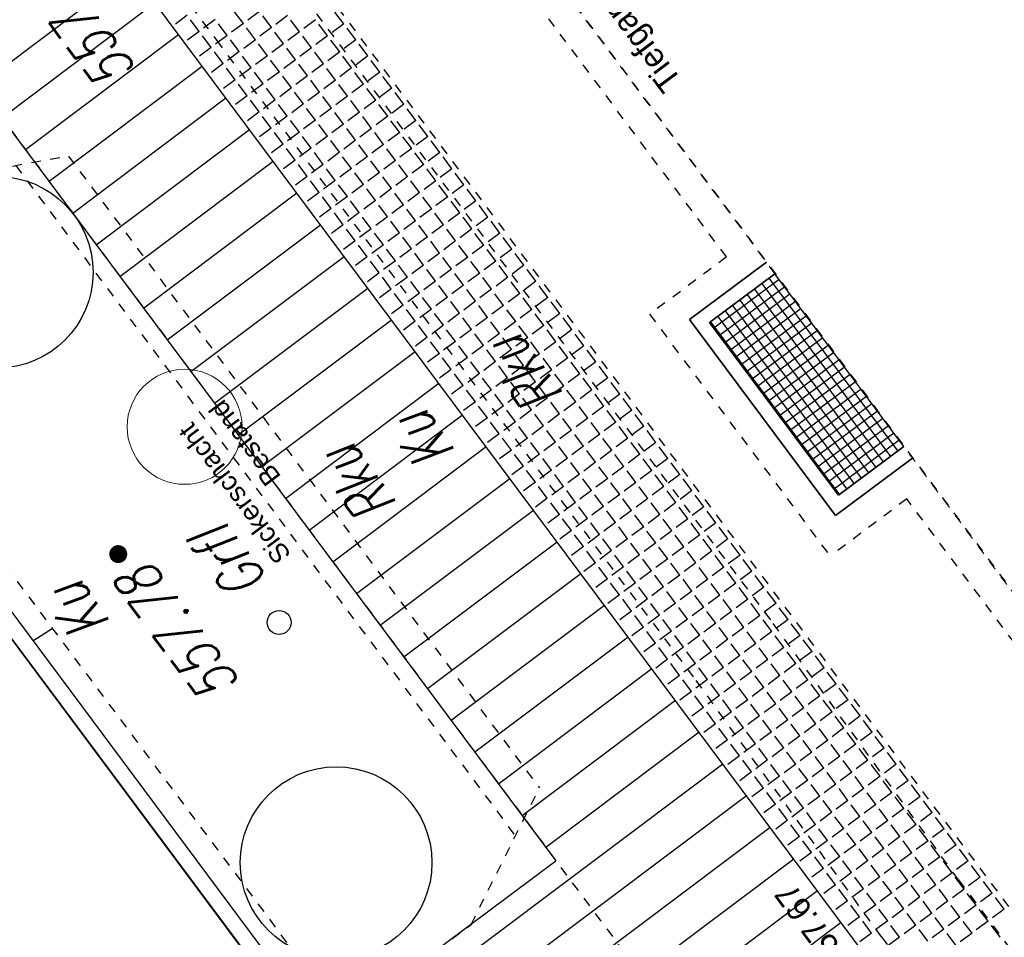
# Model space of a CAD drawing. Header units: metres. Extents: x 2 to 485, y 6 to 594.
# Tile 73 of 176: x 211 to 222, y 261 to 270. Entities that reach past the tile are written whole.
import ezdxf
from ezdxf.enums import TextEntityAlignment as Align

# ---------------------------------------------------------------- set-up
doc = ezdxf.new("R2010")
doc.units = ezdxf.units.M
doc.header["$LTSCALE"] = 0.0125
for name, pattern in [('237-14_Züricher Str._GL_3_RW_2014-11-28_bea$0$STRICHPUNKT2', [12.7, 6.35, -3.175, 0, -3.175]), ('260241_A_bea$0$PUNKTIERT', [0.2, 0, -0.2]), ('GESTRICHELT', [0.4, 0.2, -0.2]), ('GEWOFAG_Hof 3_141022_Grundriss_bea$0$AUSGEZOGEN', [0]), ('GEWOFAG_Hof 3_141022_Grundriss_bea$0$VERDECKT2_S2', [0.15, 0.1, -0.05])]:
    doc.linetypes.add(name, pattern=pattern)
for name, color, linetype in [('237-14_Züricher Str._GL_3_RW_2014-11-28_bea$0$_GRU_Drainage', 54, '237-14_Züricher Str._GL_3_RW_2014-11-28_bea$0$STRICHPUNKT2'), ('260241_A_bea$0$B10_GEBAEUDE', 1, 'Continuous'), ('260241_A_bea$0$B13_GEB_ZUBEHOER', 12, 'Continuous'), ('260241_A_bea$0$B25_EINFASS_GEPKT', 7, '260241_A_bea$0$PUNKTIERT'), ('260241_A_bea$0$B28_VEINFASS_TXT', 5, 'Continuous'), ('260241_A_bea$0$B53_HAUPTHOEHEN', 4, 'Continuous'), ('260241_A_bea$0$B54_HOEHEN', 253, 'Continuous'), ('f_baum', 3, 'Continuous'), ('f_feuerwehr', 10, 'Continuous'), ('f_schraff', 251, 'Continuous'), ('f_text_100', 7, 'Continuous'), ('f_weg', 2, 'Continuous')]:
    doc.layers.add(name, color=color, linetype=linetype)
doc.layers.add('GEWOFAG_Hof 3_141022_Grundriss_bea$0$STANDARD', color=7, linetype='GEWOFAG_Hof 3_141022_Grundriss_bea$0$AUSGEZOGEN', lineweight=13)
doc.styles.add('260241_A_bea$0$ROMANS', font='ROMANS')
doc.styles.add('GEWOFAG_Hof 3_141022_Grundriss_bea$0$ARIAL', font='arial.ttf')

# ---------------------------------------------------------------- blocks, each defined once
blk = doc.blocks.new('260241_A_bea$0$HOEHENPKT_ZENTR')
at = {"const_width": 0.75}
blk.add_lwpolyline([(-0.375, 0, 1), (0.375, 0, 1)], format="xyb", close=True, dxfattribs=at)

msp = doc.modelspace()

# ---------------------------------------------------------------- linework, layer by layer
at = {"color": 252, "lineweight": -2}
msp.add_circle((214.151, 263.88), 0.125, dxfattribs=at)
at = {"layer": '237-14_Züricher Str._GL_3_RW_2014-11-28_bea$0$_GRU_Drainage'}
for p, q in [((218.819, 267.693), (207.587, 282.747)), ((218.819, 267.693), (218.018, 267.095)), ((218.018, 267.095), (219.902, 264.571)), ((220.703, 265.169), (219.902, 264.571)), ((223.379, 261.582), (220.703, 265.169))]:
    msp.add_line(p, q, dxfattribs=at)
at = {"layer": '260241_A_bea$0$B10_GEBAEUDE', "color": 7, "linetype": 'Continuous'}
msp.add_line((216.606, 256.669), (208.534, 267.497), dxfattribs=at)
at = {"layer": '260241_A_bea$0$B13_GEB_ZUBEHOER', "color": 7, "linetype": 'Continuous'}
msp.add_line((216.776, 256.722), (208.646, 267.635), dxfattribs=at)
at = {"layer": '260241_A_bea$0$B25_EINFASS_GEPKT', "color": 7, "linetype": '260241_A_bea$0$PUNKTIERT', "ltscale": 0.5}
for p, q in [((213.532, 269.913), (205.942, 280.069)), ((219.281, 263.906), (214.332, 270.512)), ((218.476, 263.313), (213.532, 269.913)), ((210.384, 268.467), (211.953, 268.746)), ((211.953, 268.746), (216.867, 262.154)), ((211.402, 268.648), (216.616, 261.653)), ((214.831, 259.741), (209.064, 267.467)), ((221.241, 261.195), (219.281, 263.906)), ((220.437, 260.601), (218.476, 263.313)), ((216.155, 260.729), (216.867, 262.154)), ((221.241, 261.195), (231.844, 247.092)), ((214.831, 259.741), (216.155, 260.729)), ((220.437, 260.601), (231.044, 246.493))]:
    msp.add_line(p, q, dxfattribs=at)
at = {"layer": '260241_A_bea$0$B28_VEINFASS_TXT', "color": 252, "linetype": 'Continuous'}
msp.add_line((211.581, 263.689), (211.783, 263.816), dxfattribs=at)
at = {"layer": 'f_baum'}
for centre in [(211.209, 267.533), (214.746, 261.374)]:
    msp.add_circle(centre, 1, dxfattribs=at)
at = {"layer": 'f_feuerwehr', "linetype": 'GESTRICHELT'}
for p, q in [((214.014, 274.64), (241.711, 237.532)), ((212.013, 273.978), (240.108, 236.336)), ((207.761, 273.827), (237.303, 234.242))]:
    msp.add_line(p, q, dxfattribs=at)
at = {"layer": 'f_schraff', "linetype": 'Continuous'}
for p, q in [((212.608, 270.672), (208.506, 267.591)), ((212.855, 270.342), (208.754, 267.261)), ((213.778, 270.128), (213.686, 270.251)), ((213.946, 270.254), (213.823, 270.163)), ((213.191, 270.214), (213.069, 270.123)), ((213.316, 270.046), (213.225, 270.168)), ((213.484, 270.171), (213.362, 270.08)), ((214.071, 270.086), (213.98, 270.208)), ((214.239, 270.211), (214.117, 270.12)), ((214.364, 270.043), (214.273, 270.165)), ((214.532, 270.168), (214.41, 270.077)), ((214.825, 270.126), (214.734, 270.248)), ((213.316, 270.046), (213.194, 269.955)), ((213.61, 270.003), (213.519, 270.125)), ((213.778, 270.128), (213.655, 270.037)), ((213.903, 269.96), (213.812, 270.083)), ((214.071, 270.086), (213.949, 269.995)), ((214.657, 270), (214.566, 270.123)), ((214.825, 270.126), (214.703, 270.035)), ((214.951, 269.958), (214.86, 270.08)), ((213.102, 270.011), (211.503, 268.81)), ((213.442, 269.878), (213.351, 270)), ((213.61, 270.003), (213.488, 269.912)), ((213.735, 269.835), (213.644, 269.957)), ((213.903, 269.96), (213.781, 269.869)), ((214.196, 269.918), (214.105, 270.04)), ((214.364, 270.043), (214.242, 269.952)), ((214.489, 269.875), (214.398, 269.997)), ((214.657, 270), (214.535, 269.909)), ((214.783, 269.833), (214.692, 269.955)), ((214.951, 269.958), (214.829, 269.867)), ((213.442, 269.878), (213.32, 269.787)), ((214.028, 269.792), (213.937, 269.915)), ((214.196, 269.918), (214.074, 269.827)), ((214.321, 269.75), (214.23, 269.872)), ((214.489, 269.875), (214.367, 269.784)), ((215.076, 269.79), (214.985, 269.912)), ((213.567, 269.71), (213.476, 269.832)), ((213.735, 269.835), (213.613, 269.744)), ((213.86, 269.667), (213.769, 269.789)), ((214.028, 269.792), (213.906, 269.701)), ((214.154, 269.625), (214.062, 269.747)), ((214.321, 269.75), (214.199, 269.659)), ((214.615, 269.707), (214.524, 269.829)), ((214.783, 269.833), (214.661, 269.741)), ((214.908, 269.665), (214.817, 269.787)), ((215.076, 269.79), (214.954, 269.699)), ((215.201, 269.622), (215.11, 269.744)), ((213.349, 269.68), (211.75, 268.479)), ((213.567, 269.71), (213.445, 269.619)), ((213.692, 269.542), (213.601, 269.664)), ((213.86, 269.667), (213.738, 269.576)), ((214.447, 269.582), (214.356, 269.704)), ((214.615, 269.707), (214.493, 269.616)), ((214.74, 269.539), (214.649, 269.661)), ((214.908, 269.665), (214.786, 269.573)), ((213.692, 269.542), (213.57, 269.451)), ((213.986, 269.499), (213.894, 269.621)), ((214.154, 269.625), (214.031, 269.533)), ((214.279, 269.457), (214.188, 269.579)), ((214.447, 269.582), (214.325, 269.491)), ((214.572, 269.414), (214.481, 269.536)), ((214.74, 269.539), (214.618, 269.448)), ((215.033, 269.497), (214.942, 269.619)), ((215.201, 269.622), (215.079, 269.531)), ((215.327, 269.454), (215.235, 269.576)), ((213.818, 269.374), (213.727, 269.496)), ((213.986, 269.499), (213.863, 269.408)), ((214.111, 269.331), (214.02, 269.453)), ((214.279, 269.457), (214.157, 269.365)), ((214.865, 269.371), (214.774, 269.493)), ((215.033, 269.497), (214.911, 269.405)), ((215.159, 269.329), (215.068, 269.451)), ((215.327, 269.454), (215.204, 269.363)), ((213.596, 269.349), (211.997, 268.148)), ((213.818, 269.374), (213.695, 269.283)), ((213.943, 269.206), (213.852, 269.328)), ((214.111, 269.331), (213.989, 269.24)), ((214.404, 269.289), (214.313, 269.411)), ((214.572, 269.414), (214.45, 269.323)), ((214.697, 269.246), (214.606, 269.368)), ((214.865, 269.371), (214.743, 269.28)), ((215.159, 269.329), (215.037, 269.238)), ((215.452, 269.286), (215.361, 269.408)), ((214.236, 269.163), (214.145, 269.285)), ((214.404, 269.289), (214.282, 269.198)), ((214.529, 269.121), (214.438, 269.243)), ((214.697, 269.246), (214.575, 269.155)), ((214.991, 269.203), (214.9, 269.326)), ((215.284, 269.161), (215.193, 269.283)), ((215.452, 269.286), (215.33, 269.195)), ((215.577, 269.118), (215.486, 269.24)), ((213.943, 269.206), (213.821, 269.115)), ((214.068, 269.038), (213.977, 269.16)), ((214.236, 269.163), (214.114, 269.072)), ((214.529, 269.121), (214.407, 269.03)), ((214.823, 269.078), (214.732, 269.2)), ((214.991, 269.203), (214.869, 269.112)), ((215.116, 269.035), (215.025, 269.158)), ((215.284, 269.161), (215.162, 269.07)), ((213.843, 269.019), (212.243, 267.817)), ((214.068, 269.038), (213.946, 268.947)), ((214.362, 268.995), (214.27, 269.118)), ((214.655, 268.953), (214.564, 269.075)), ((214.823, 269.078), (214.701, 268.987)), ((214.948, 268.91), (214.857, 269.032)), ((215.116, 269.035), (214.994, 268.944)), ((215.409, 268.993), (215.318, 269.115)), ((215.577, 269.118), (215.455, 269.027)), ((215.703, 268.95), (215.611, 269.072)), ((214.194, 268.87), (214.102, 268.992)), ((214.362, 268.995), (214.239, 268.904)), ((214.487, 268.827), (214.396, 268.95)), ((214.655, 268.953), (214.533, 268.862)), ((215.241, 268.867), (215.15, 268.99)), ((215.409, 268.993), (215.287, 268.902)), ((215.535, 268.825), (215.443, 268.947)), ((215.703, 268.95), (215.58, 268.859)), ((214.194, 268.87), (214.071, 268.779)), ((214.319, 268.702), (214.228, 268.824)), ((214.487, 268.827), (214.365, 268.736)), ((214.78, 268.785), (214.689, 268.907)), ((214.948, 268.91), (214.826, 268.819)), ((215.073, 268.742), (214.982, 268.864)), ((215.241, 268.867), (215.119, 268.776)), ((215.367, 268.7), (215.276, 268.822)), ((215.535, 268.825), (215.412, 268.734)), ((215.828, 268.782), (215.737, 268.904)), ((214.612, 268.659), (214.521, 268.782)), ((214.78, 268.785), (214.658, 268.694)), ((214.905, 268.617), (214.814, 268.739)), ((215.073, 268.742), (214.951, 268.651)), ((215.66, 268.657), (215.569, 268.779)), ((215.828, 268.782), (215.706, 268.691)), ((215.953, 268.614), (215.862, 268.736)), ((214.09, 268.688), (212.49, 267.487)), ((214.319, 268.702), (214.197, 268.611)), ((214.444, 268.534), (214.353, 268.656)), ((214.612, 268.659), (214.49, 268.568)), ((214.737, 268.492), (214.646, 268.614)), ((214.905, 268.617), (214.783, 268.526)), ((215.199, 268.574), (215.108, 268.696)), ((215.367, 268.7), (215.244, 268.608)), ((215.492, 268.532), (215.401, 268.654)), ((215.66, 268.657), (215.538, 268.566)), ((215.785, 268.489), (215.694, 268.611)), ((215.953, 268.614), (215.831, 268.523)), ((214.444, 268.534), (214.322, 268.443)), ((215.031, 268.449), (214.94, 268.571)), ((215.199, 268.574), (215.077, 268.483)), ((215.324, 268.406), (215.233, 268.528)), ((215.492, 268.532), (215.37, 268.44)), ((216.078, 268.446), (215.987, 268.568)), ((214.57, 268.366), (214.478, 268.488)), ((214.737, 268.492), (214.615, 268.4)), ((214.863, 268.324), (214.772, 268.446)), ((215.031, 268.449), (214.909, 268.358)), ((215.156, 268.281), (215.065, 268.403)), ((215.324, 268.406), (215.202, 268.315)), ((215.617, 268.364), (215.526, 268.486)), ((215.785, 268.489), (215.663, 268.398)), ((215.911, 268.321), (215.819, 268.443)), ((216.078, 268.446), (215.956, 268.355)), ((214.336, 268.357), (212.737, 267.156)), ((214.57, 268.366), (214.447, 268.275)), ((214.695, 268.198), (214.604, 268.32)), ((214.863, 268.324), (214.741, 268.232)), ((215.449, 268.238), (215.358, 268.36)), ((215.617, 268.364), (215.495, 268.272)), ((215.743, 268.196), (215.651, 268.318)), ((215.911, 268.321), (215.788, 268.23)), ((216.204, 268.278), (216.113, 268.4)), ((214.695, 268.198), (214.573, 268.107)), ((214.988, 268.156), (214.897, 268.278)), ((215.156, 268.281), (215.034, 268.19)), ((215.281, 268.113), (215.19, 268.235)), ((215.449, 268.238), (215.327, 268.147)), ((215.743, 268.196), (215.62, 268.105)), ((216.036, 268.153), (215.945, 268.275)), ((216.204, 268.278), (216.082, 268.187)), ((216.329, 268.11), (216.238, 268.233)), ((214.82, 268.03), (214.729, 268.152)), ((214.988, 268.156), (214.866, 268.064)), ((215.113, 267.988), (215.022, 268.11)), ((215.281, 268.113), (215.159, 268.022)), ((215.575, 268.07), (215.483, 268.192)), ((215.868, 268.028), (215.777, 268.15)), ((216.036, 268.153), (215.914, 268.062)), ((216.161, 267.985), (216.07, 268.107)), ((216.329, 268.11), (216.207, 268.019)), ((214.583, 268.026), (212.984, 266.825)), ((214.82, 268.03), (214.698, 267.939)), ((215.407, 267.945), (215.316, 268.067)), ((215.575, 268.07), (215.452, 267.979)), ((215.7, 267.902), (215.609, 268.025)), ((215.868, 268.028), (215.746, 267.937)), ((216.454, 267.942), (216.363, 268.065)), ((214.945, 267.862), (214.854, 267.984)), ((215.113, 267.988), (214.991, 267.897)), ((215.239, 267.82), (215.148, 267.942)), ((215.407, 267.945), (215.285, 267.854)), ((215.532, 267.777), (215.441, 267.899)), ((215.7, 267.902), (215.578, 267.811)), ((215.993, 267.86), (215.902, 267.982)), ((216.161, 267.985), (216.039, 267.894)), ((216.286, 267.817), (216.195, 267.939)), ((216.454, 267.942), (216.332, 267.851)), ((216.58, 267.774), (216.489, 267.897)), ((214.945, 267.862), (214.823, 267.771)), ((215.071, 267.694), (214.98, 267.817)), ((215.239, 267.82), (215.117, 267.729)), ((215.825, 267.734), (215.734, 267.857)), ((215.993, 267.86), (215.871, 267.769)), ((216.119, 267.692), (216.027, 267.814)), ((216.286, 267.817), (216.164, 267.726)), ((214.83, 267.695), (213.231, 266.494)), ((215.071, 267.694), (214.949, 267.603)), ((215.364, 267.652), (215.273, 267.774)), ((215.532, 267.777), (215.41, 267.686)), ((215.657, 267.609), (215.566, 267.731)), ((215.825, 267.734), (215.703, 267.643)), ((215.951, 267.566), (215.859, 267.689)), ((216.119, 267.692), (215.996, 267.601)), ((216.412, 267.649), (216.321, 267.771)), ((216.58, 267.774), (216.458, 267.683)), ((216.705, 267.607), (216.614, 267.729)), ((215.196, 267.526), (215.105, 267.649)), ((215.364, 267.652), (215.242, 267.561)), ((215.489, 267.484), (215.398, 267.606)), ((215.657, 267.609), (215.535, 267.518)), ((216.244, 267.524), (216.153, 267.646)), ((216.412, 267.649), (216.29, 267.558)), ((216.537, 267.481), (216.446, 267.603)), ((216.705, 267.607), (216.583, 267.515)), ((215.196, 267.526), (215.074, 267.435)), ((215.321, 267.358), (215.23, 267.481)), ((215.489, 267.484), (215.367, 267.393)), ((215.783, 267.441), (215.691, 267.563)), ((215.951, 267.566), (215.828, 267.475)), ((216.076, 267.399), (215.985, 267.521)), ((216.244, 267.524), (216.122, 267.433)), ((216.369, 267.356), (216.278, 267.478)), ((216.537, 267.481), (216.415, 267.39)), ((216.83, 267.439), (216.739, 267.561)), ((215.615, 267.316), (215.524, 267.438)), ((215.783, 267.441), (215.66, 267.35)), ((215.908, 267.273), (215.817, 267.395)), ((216.076, 267.399), (215.954, 267.307)), ((216.662, 267.313), (216.571, 267.435)), ((216.83, 267.439), (216.708, 267.347)), ((216.956, 267.271), (216.865, 267.393)), ((215.077, 267.365), (213.478, 266.164)), ((215.321, 267.358), (215.199, 267.267)), ((215.447, 267.191), (215.356, 267.313)), ((215.615, 267.316), (215.493, 267.225)), ((215.908, 267.273), (215.786, 267.182)), ((216.201, 267.231), (216.11, 267.353)), ((216.369, 267.356), (216.247, 267.265)), ((216.494, 267.188), (216.403, 267.31)), ((216.662, 267.313), (216.54, 267.222)), ((216.956, 267.271), (216.834, 267.179)), ((215.447, 267.191), (215.325, 267.099)), ((215.74, 267.148), (215.649, 267.27)), ((216.033, 267.105), (215.942, 267.227)), ((216.201, 267.231), (216.079, 267.139)), ((216.327, 267.063), (216.235, 267.185)), ((216.494, 267.188), (216.372, 267.097)), ((216.788, 267.145), (216.697, 267.267)), ((217.081, 267.103), (216.99, 267.225)), ((215.572, 267.023), (215.481, 267.145)), ((215.74, 267.148), (215.618, 267.057)), ((215.865, 266.98), (215.774, 267.102)), ((216.033, 267.105), (215.911, 267.014)), ((216.62, 267.02), (216.529, 267.142)), ((216.788, 267.145), (216.666, 267.054)), ((216.913, 266.977), (216.822, 267.099)), ((217.081, 267.103), (216.959, 267.012)), ((215.324, 267.034), (213.725, 265.833)), ((215.572, 267.023), (215.45, 266.931)), ((215.697, 266.855), (215.606, 266.977)), ((215.865, 266.98), (215.743, 266.889)), ((216.159, 266.937), (216.067, 267.059)), ((216.327, 267.063), (216.204, 266.971)), ((216.452, 266.895), (216.361, 267.017)), ((216.62, 267.02), (216.498, 266.929)), ((216.745, 266.852), (216.654, 266.974)), ((216.913, 266.977), (216.791, 266.886)), ((217.206, 266.935), (217.115, 267.057)), ((215.991, 266.812), (215.899, 266.934)), ((216.159, 266.937), (216.036, 266.846)), ((216.284, 266.769), (216.193, 266.892)), ((216.452, 266.895), (216.33, 266.804)), ((217.038, 266.809), (216.947, 266.932)), ((217.206, 266.935), (217.084, 266.844)), ((217.332, 266.767), (217.24, 266.889)), ((215.697, 266.855), (215.575, 266.764)), ((215.823, 266.687), (215.732, 266.809)), ((215.991, 266.812), (215.868, 266.721)), ((216.116, 266.644), (216.025, 266.766)), ((216.284, 266.769), (216.162, 266.678)), ((216.577, 266.727), (216.486, 266.849)), ((216.745, 266.852), (216.623, 266.761)), ((216.87, 266.684), (216.779, 266.806)), ((217.038, 266.809), (216.916, 266.718)), ((217.164, 266.641), (217.073, 266.764)), ((217.332, 266.767), (217.209, 266.676)), ((215.571, 266.703), (213.972, 265.502)), ((215.823, 266.687), (215.701, 266.596)), ((216.409, 266.601), (216.318, 266.724)), ((216.577, 266.727), (216.455, 266.636)), ((216.702, 266.559), (216.611, 266.681)), ((216.87, 266.684), (216.748, 266.593)), ((217.457, 266.599), (217.366, 266.721)), ((215.948, 266.519), (215.857, 266.641)), ((216.116, 266.644), (215.994, 266.553)), ((216.241, 266.476), (216.15, 266.598)), ((216.409, 266.601), (216.287, 266.51)), ((216.534, 266.433), (216.443, 266.556)), ((216.702, 266.559), (216.58, 266.468)), ((216.996, 266.516), (216.905, 266.638)), ((217.164, 266.641), (217.042, 266.55)), ((217.289, 266.473), (217.198, 266.596)), ((217.457, 266.599), (217.335, 266.508)), ((217.582, 266.431), (217.491, 266.553)), ((215.948, 266.519), (215.826, 266.428)), ((216.073, 266.351), (215.982, 266.473)), ((216.241, 266.476), (216.119, 266.385)), ((216.828, 266.391), (216.737, 266.513)), ((216.996, 266.516), (216.874, 266.425)), ((217.121, 266.348), (217.03, 266.47)), ((217.289, 266.473), (217.167, 266.382)), ((215.818, 266.372), (214.219, 265.171)), ((216.073, 266.351), (215.951, 266.26)), ((216.367, 266.308), (216.275, 266.43)), ((216.534, 266.433), (216.412, 266.342)), ((216.66, 266.266), (216.569, 266.388)), ((216.828, 266.391), (216.706, 266.3)), ((217.121, 266.348), (216.999, 266.257)), ((217.414, 266.306), (217.323, 266.428)), ((217.582, 266.431), (217.46, 266.34)), ((217.708, 266.263), (217.616, 266.385)), ((216.199, 266.183), (216.107, 266.305)), ((216.367, 266.308), (216.244, 266.217)), ((216.492, 266.14), (216.401, 266.262)), ((216.66, 266.266), (216.538, 266.174)), ((216.953, 266.223), (216.862, 266.345)), ((217.246, 266.18), (217.155, 266.302)), ((217.414, 266.306), (217.292, 266.214)), ((217.54, 266.138), (217.448, 266.26)), ((217.708, 266.263), (217.585, 266.172)), ((216.199, 266.183), (216.076, 266.092)), ((216.785, 266.098), (216.694, 266.22)), ((216.953, 266.223), (216.831, 266.132)), ((217.078, 266.055), (216.987, 266.177)), ((217.246, 266.18), (217.124, 266.089)), ((217.833, 266.095), (217.742, 266.217)), ((216.065, 266.042), (214.465, 264.84)), ((216.324, 266.015), (216.233, 266.137)), ((216.492, 266.14), (216.37, 266.049)), ((216.617, 265.972), (216.526, 266.094)), ((216.785, 266.098), (216.663, 266.006)), ((216.91, 265.93), (216.819, 266.052)), ((217.078, 266.055), (216.956, 265.964)), ((217.372, 266.012), (217.281, 266.134)), ((217.54, 266.138), (217.417, 266.046)), ((217.665, 265.97), (217.574, 266.092)), ((217.833, 266.095), (217.711, 266.004)), ((217.958, 265.927), (217.867, 266.049)), ((216.324, 266.015), (216.202, 265.924)), ((216.449, 265.847), (216.358, 265.969)), ((216.617, 265.972), (216.495, 265.881)), ((217.204, 265.887), (217.113, 266.009)), ((217.372, 266.012), (217.25, 265.921)), ((217.497, 265.844), (217.406, 265.966)), ((217.665, 265.97), (217.543, 265.879)), ((216.449, 265.847), (216.327, 265.756)), ((216.742, 265.804), (216.651, 265.926)), ((216.91, 265.93), (216.788, 265.838)), ((217.036, 265.762), (216.945, 265.884)), ((217.204, 265.887), (217.082, 265.796)), ((217.329, 265.719), (217.238, 265.841)), ((217.497, 265.844), (217.375, 265.753)), ((217.79, 265.802), (217.699, 265.924)), ((217.958, 265.927), (217.836, 265.836)), ((218.083, 265.759), (217.992, 265.881)), ((216.575, 265.679), (216.483, 265.801)), ((216.742, 265.804), (216.62, 265.713)), ((216.868, 265.636), (216.777, 265.758)), ((217.036, 265.762), (216.914, 265.671)), ((217.622, 265.676), (217.531, 265.799)), ((217.79, 265.802), (217.668, 265.711)), ((217.916, 265.634), (217.824, 265.756)), ((218.083, 265.759), (217.961, 265.668)), ((216.311, 265.711), (214.712, 264.51)), ((216.575, 265.679), (216.452, 265.588)), ((216.7, 265.511), (216.609, 265.633)), ((216.868, 265.636), (216.746, 265.545)), ((217.161, 265.594), (217.07, 265.716)), ((217.329, 265.719), (217.207, 265.628)), ((217.454, 265.551), (217.363, 265.673)), ((217.622, 265.676), (217.5, 265.585)), ((217.748, 265.508), (217.656, 265.631)), ((217.916, 265.634), (217.793, 265.543)), ((218.209, 265.591), (218.118, 265.713)), ((216.993, 265.468), (216.902, 265.591)), ((217.161, 265.594), (217.039, 265.503)), ((217.286, 265.426), (217.195, 265.548)), ((217.454, 265.551), (217.332, 265.46)), ((218.041, 265.466), (217.95, 265.588)), ((218.209, 265.591), (218.087, 265.5)), ((218.334, 265.423), (218.243, 265.545)), ((216.7, 265.511), (216.578, 265.42)), ((216.825, 265.343), (216.734, 265.465)), ((216.993, 265.468), (216.871, 265.377)), ((217.118, 265.3), (217.027, 265.423)), ((217.286, 265.426), (217.164, 265.335)), ((217.58, 265.383), (217.489, 265.505)), ((217.748, 265.508), (217.625, 265.417)), ((217.873, 265.34), (217.782, 265.463)), ((218.041, 265.466), (217.919, 265.375)), ((218.334, 265.423), (218.212, 265.332)), ((216.558, 265.38), (214.959, 264.179)), ((216.825, 265.343), (216.703, 265.252)), ((217.412, 265.258), (217.321, 265.38)), ((217.58, 265.383), (217.457, 265.292)), ((217.705, 265.215), (217.614, 265.337)), ((217.873, 265.34), (217.751, 265.249)), ((218.166, 265.298), (218.075, 265.42)), ((218.459, 265.255), (218.368, 265.377)), ((216.95, 265.175), (216.859, 265.297)), ((217.118, 265.3), (216.996, 265.209)), ((217.244, 265.132), (217.153, 265.255)), ((217.412, 265.258), (217.29, 265.167)), ((217.998, 265.173), (217.907, 265.295)), ((218.166, 265.298), (218.044, 265.207)), ((218.291, 265.13), (218.2, 265.252)), ((218.459, 265.255), (218.337, 265.164)), ((216.95, 265.175), (216.828, 265.084)), ((217.076, 265.007), (216.985, 265.129)), ((217.244, 265.132), (217.122, 265.041)), ((217.537, 265.09), (217.446, 265.212)), ((217.705, 265.215), (217.583, 265.124)), ((217.83, 265.047), (217.739, 265.169)), ((217.998, 265.173), (217.876, 265.081)), ((218.124, 265.005), (218.032, 265.127)), ((218.291, 265.13), (218.169, 265.039)), ((218.585, 265.087), (218.494, 265.209)), ((216.805, 265.049), (215.206, 263.848)), ((217.369, 264.965), (217.278, 265.087)), ((217.537, 265.09), (217.415, 264.999)), ((217.662, 264.922), (217.571, 265.044)), ((217.83, 265.047), (217.708, 264.956)), ((218.417, 264.962), (218.326, 265.084)), ((218.585, 265.087), (218.463, 264.996)), ((218.71, 264.919), (218.619, 265.041)), ((217.076, 265.007), (216.954, 264.916)), ((217.201, 264.839), (217.11, 264.961)), ((217.369, 264.965), (217.247, 264.873)), ((217.494, 264.797), (217.403, 264.919)), ((217.662, 264.922), (217.54, 264.831)), ((217.956, 264.879), (217.864, 265.001)), ((218.124, 265.005), (218.001, 264.913)), ((218.249, 264.837), (218.158, 264.959)), ((218.417, 264.962), (218.295, 264.871)), ((218.542, 264.794), (218.451, 264.916)), ((218.71, 264.919), (218.588, 264.828)), ((217.201, 264.839), (217.079, 264.748)), ((217.788, 264.754), (217.696, 264.876)), ((217.956, 264.879), (217.833, 264.788)), ((218.081, 264.711), (217.99, 264.833)), ((218.249, 264.837), (218.127, 264.745)), ((218.835, 264.751), (218.744, 264.873)), ((217.052, 264.718), (215.453, 263.517)), ((217.326, 264.671), (217.235, 264.793)), ((217.494, 264.797), (217.372, 264.705)), ((217.62, 264.629), (217.529, 264.751)), ((217.788, 264.754), (217.665, 264.663)), ((217.913, 264.586), (217.822, 264.708)), ((218.081, 264.711), (217.959, 264.62)), ((218.374, 264.669), (218.283, 264.791)), ((218.542, 264.794), (218.42, 264.703)), ((218.667, 264.626), (218.576, 264.748)), ((218.835, 264.751), (218.713, 264.66)), ((218.961, 264.583), (218.87, 264.706)), ((217.326, 264.671), (217.204, 264.58)), ((217.452, 264.503), (217.361, 264.625)), ((217.62, 264.629), (217.498, 264.537)), ((218.206, 264.543), (218.115, 264.665)), ((218.374, 264.669), (218.252, 264.578)), ((218.499, 264.501), (218.408, 264.623)), ((218.667, 264.626), (218.545, 264.535)), ((217.452, 264.503), (217.33, 264.412)), ((217.745, 264.461), (217.654, 264.583)), ((217.913, 264.586), (217.791, 264.495)), ((218.038, 264.418), (217.947, 264.54)), ((218.206, 264.543), (218.084, 264.452)), ((218.332, 264.375), (218.24, 264.498)), ((218.499, 264.501), (218.377, 264.41)), ((218.793, 264.458), (218.702, 264.58)), ((218.961, 264.583), (218.839, 264.492)), ((219.086, 264.415), (218.995, 264.538)), ((217.577, 264.335), (217.486, 264.458)), ((217.745, 264.461), (217.623, 264.37)), ((217.87, 264.293), (217.779, 264.415)), ((218.038, 264.418), (217.916, 264.327)), ((218.625, 264.333), (218.534, 264.455)), ((218.793, 264.458), (218.671, 264.367)), ((218.918, 264.29), (218.827, 264.412)), ((219.086, 264.415), (218.964, 264.324)), ((217.299, 264.388), (215.7, 263.187)), ((217.577, 264.335), (217.455, 264.244)), ((217.87, 264.293), (217.748, 264.202)), ((218.164, 264.25), (218.072, 264.372)), ((218.332, 264.375), (218.209, 264.284)), ((218.457, 264.207), (218.366, 264.33)), ((218.625, 264.333), (218.503, 264.242)), ((219.211, 264.247), (219.12, 264.37)), ((217.702, 264.167), (217.611, 264.29)), ((217.996, 264.125), (217.904, 264.247)), ((218.164, 264.25), (218.041, 264.159)), ((218.289, 264.082), (218.198, 264.204)), ((218.457, 264.207), (218.335, 264.116)), ((218.75, 264.165), (218.659, 264.287)), ((218.918, 264.29), (218.796, 264.199)), ((219.043, 264.122), (218.952, 264.244)), ((219.211, 264.247), (219.089, 264.156)), ((219.337, 264.08), (219.245, 264.202)), ((217.702, 264.167), (217.58, 264.076)), ((217.828, 263.999), (217.737, 264.122)), ((217.996, 264.125), (217.873, 264.034)), ((218.582, 264.039), (218.491, 264.162)), ((218.75, 264.165), (218.628, 264.074)), ((218.875, 263.997), (218.784, 264.119)), ((219.043, 264.122), (218.921, 264.031)), ((217.546, 264.057), (215.947, 262.856)), ((217.828, 263.999), (217.706, 263.908)), ((218.121, 263.957), (218.03, 264.079)), ((218.289, 264.082), (218.167, 263.991)), ((218.414, 263.914), (218.323, 264.036)), ((218.582, 264.039), (218.46, 263.948)), ((218.707, 263.872), (218.616, 263.994)), ((218.875, 263.997), (218.753, 263.906)), ((219.169, 263.954), (219.078, 264.076)), ((219.337, 264.08), (219.214, 263.988)), ((219.462, 263.912), (219.371, 264.034)), ((217.953, 263.832), (217.862, 263.954)), ((218.121, 263.957), (217.999, 263.866)), ((218.246, 263.789), (218.155, 263.911)), ((218.414, 263.914), (218.292, 263.823)), ((219.001, 263.829), (218.91, 263.951)), ((219.169, 263.954), (219.047, 263.863)), ((219.294, 263.786), (219.203, 263.908)), ((219.462, 263.912), (219.34, 263.82)), ((217.953, 263.832), (217.831, 263.74)), ((218.078, 263.664), (217.987, 263.786)), ((218.246, 263.789), (218.124, 263.698)), ((218.54, 263.746), (218.448, 263.868)), ((218.707, 263.872), (218.585, 263.78)), ((218.833, 263.704), (218.742, 263.826)), ((219.001, 263.829), (218.879, 263.738)), ((219.126, 263.661), (219.035, 263.783)), ((219.294, 263.786), (219.172, 263.695)), ((219.587, 263.744), (219.496, 263.866)), ((217.793, 263.726), (216.194, 262.525)), ((218.372, 263.621), (218.28, 263.743)), ((218.54, 263.746), (218.417, 263.655)), ((218.665, 263.578), (218.574, 263.7)), ((218.833, 263.704), (218.711, 263.612)), ((219.419, 263.618), (219.328, 263.74)), ((219.587, 263.744), (219.465, 263.652)), ((219.713, 263.576), (219.621, 263.698)), ((218.078, 263.664), (217.956, 263.572)), ((218.204, 263.496), (218.112, 263.618)), ((218.372, 263.621), (218.249, 263.53)), ((218.497, 263.453), (218.406, 263.575)), ((218.665, 263.578), (218.543, 263.487)), ((218.958, 263.536), (218.867, 263.658)), ((219.126, 263.661), (219.004, 263.57)), ((219.251, 263.493), (219.16, 263.615)), ((219.419, 263.618), (219.297, 263.527)), ((219.545, 263.45), (219.453, 263.573)), ((219.713, 263.576), (219.59, 263.485)), ((218.204, 263.496), (218.081, 263.404)), ((218.79, 263.41), (218.699, 263.532)), ((218.958, 263.536), (218.836, 263.445)), ((219.083, 263.368), (218.992, 263.49)), ((219.251, 263.493), (219.129, 263.402)), ((219.838, 263.408), (219.747, 263.53)), ((218.04, 263.395), (216.44, 262.194)), ((218.329, 263.328), (218.238, 263.45)), ((218.497, 263.453), (218.375, 263.362)), ((218.622, 263.285), (218.531, 263.407)), ((218.79, 263.41), (218.668, 263.319)), ((219.083, 263.368), (218.961, 263.277)), ((219.377, 263.325), (219.286, 263.447)), ((219.545, 263.45), (219.422, 263.359)), ((219.67, 263.282), (219.579, 263.405)), ((219.838, 263.408), (219.716, 263.317)), ((218.329, 263.328), (218.207, 263.237)), ((218.454, 263.16), (218.363, 263.282)), ((218.622, 263.285), (218.5, 263.194)), ((218.915, 263.242), (218.824, 263.365)), ((219.209, 263.2), (219.118, 263.322)), ((219.377, 263.325), (219.255, 263.234)), ((219.502, 263.157), (219.411, 263.279)), ((219.67, 263.282), (219.548, 263.191)), ((219.963, 263.24), (219.872, 263.362)), ((218.747, 263.117), (218.656, 263.239)), ((218.915, 263.242), (218.793, 263.151)), ((219.041, 263.074), (218.95, 263.197)), ((219.209, 263.2), (219.087, 263.109)), ((219.795, 263.114), (219.704, 263.237)), ((219.963, 263.24), (219.841, 263.149)), ((220.089, 263.072), (219.997, 263.194)), ((218.286, 263.065), (216.687, 261.863)), ((218.454, 263.16), (218.332, 263.069)), ((218.58, 262.992), (218.488, 263.114)), ((218.747, 263.117), (218.625, 263.026)), ((218.873, 262.949), (218.782, 263.071)), ((219.041, 263.074), (218.919, 262.983)), ((219.334, 263.032), (219.243, 263.154)), ((219.502, 263.157), (219.38, 263.066)), ((219.627, 262.989), (219.536, 263.111)), ((219.795, 263.114), (219.673, 263.023)), ((219.921, 262.947), (219.829, 263.069)), ((220.089, 263.072), (219.966, 262.981)), ((218.58, 262.992), (218.457, 262.901)), ((219.166, 262.906), (219.075, 263.029)), ((219.334, 263.032), (219.212, 262.941)), ((219.459, 262.864), (219.368, 262.986)), ((219.627, 262.989), (219.505, 262.898)), ((220.214, 262.904), (220.123, 263.026)), ((218.705, 262.824), (218.614, 262.946)), ((218.873, 262.949), (218.751, 262.858)), ((218.998, 262.781), (218.907, 262.903)), ((219.166, 262.906), (219.044, 262.815)), ((219.291, 262.739), (219.2, 262.861)), ((219.459, 262.864), (219.337, 262.773)), ((219.753, 262.821), (219.661, 262.943)), ((219.921, 262.947), (219.798, 262.855)), ((220.046, 262.779), (219.955, 262.901)), ((220.214, 262.904), (220.092, 262.813)), ((220.339, 262.736), (220.248, 262.858)), ((218.705, 262.824), (218.583, 262.733)), ((218.83, 262.656), (218.739, 262.778)), ((218.998, 262.781), (218.876, 262.69)), ((219.585, 262.696), (219.494, 262.818)), ((219.753, 262.821), (219.63, 262.73)), ((219.878, 262.653), (219.787, 262.775)), ((220.046, 262.779), (219.924, 262.687)), ((218.533, 262.734), (216.934, 261.533)), ((218.83, 262.656), (218.708, 262.565)), ((219.123, 262.613), (219.032, 262.735)), ((219.291, 262.739), (219.169, 262.647)), ((219.417, 262.571), (219.326, 262.693)), ((219.585, 262.696), (219.463, 262.605)), ((219.71, 262.528), (219.619, 262.65)), ((219.878, 262.653), (219.756, 262.562)), ((220.171, 262.611), (220.08, 262.733)), ((220.339, 262.736), (220.217, 262.645)), ((220.464, 262.568), (220.373, 262.69)), ((218.955, 262.488), (218.864, 262.61)), ((219.123, 262.613), (219.001, 262.522)), ((219.249, 262.445), (219.158, 262.567)), ((219.417, 262.571), (219.295, 262.479)), ((220.003, 262.485), (219.912, 262.607)), ((220.171, 262.611), (220.049, 262.519)), ((220.296, 262.443), (220.205, 262.565)), ((220.464, 262.568), (220.342, 262.477)), ((218.955, 262.488), (218.833, 262.397)), ((219.081, 262.32), (218.99, 262.442)), ((219.249, 262.445), (219.127, 262.354)), ((219.542, 262.403), (219.451, 262.525)), ((219.71, 262.528), (219.588, 262.437)), ((219.835, 262.36), (219.744, 262.482)), ((220.003, 262.485), (219.881, 262.394)), ((220.296, 262.443), (220.174, 262.352)), ((220.59, 262.4), (220.499, 262.522)), ((218.78, 262.403), (214.678, 259.322)), ((219.374, 262.277), (219.283, 262.399)), ((219.542, 262.403), (219.42, 262.311)), ((219.667, 262.235), (219.576, 262.357)), ((219.835, 262.36), (219.713, 262.269)), ((220.129, 262.317), (220.037, 262.439)), ((220.422, 262.275), (220.331, 262.397)), ((220.59, 262.4), (220.468, 262.309)), ((220.715, 262.232), (220.624, 262.354)), ((219.081, 262.32), (218.959, 262.229)), ((219.206, 262.152), (219.115, 262.274)), ((219.374, 262.277), (219.252, 262.186)), ((219.961, 262.192), (219.869, 262.314)), ((220.129, 262.317), (220.006, 262.226)), ((220.254, 262.149), (220.163, 262.272)), ((220.422, 262.275), (220.3, 262.184)), ((219.206, 262.152), (219.084, 262.061)), ((219.499, 262.109), (219.408, 262.231)), ((219.667, 262.235), (219.545, 262.144)), ((219.793, 262.067), (219.702, 262.189)), ((219.961, 262.192), (219.838, 262.101)), ((220.086, 262.024), (219.995, 262.146)), ((220.254, 262.149), (220.132, 262.058)), ((220.547, 262.107), (220.456, 262.229)), ((220.715, 262.232), (220.593, 262.141)), ((220.84, 262.064), (220.749, 262.186)), ((219.027, 262.072), (214.925, 258.991)), ((219.331, 261.984), (219.24, 262.106)), ((219.499, 262.109), (219.377, 262.018)), ((219.625, 261.941), (219.534, 262.064)), ((219.793, 262.067), (219.67, 261.976)), ((220.379, 261.981), (220.288, 262.104)), ((220.547, 262.107), (220.425, 262.016)), ((220.672, 261.939), (220.581, 262.061)), ((220.84, 262.064), (220.718, 261.973)), ((219.331, 261.984), (219.209, 261.893)), ((219.457, 261.816), (219.366, 261.938)), ((219.625, 261.941), (219.503, 261.85)), ((219.918, 261.899), (219.827, 262.021)), ((220.086, 262.024), (219.964, 261.933)), ((220.211, 261.856), (220.12, 261.978)), ((220.379, 261.981), (220.257, 261.89)), ((220.504, 261.813), (220.413, 261.936)), ((220.672, 261.939), (220.55, 261.848)), ((220.966, 261.896), (220.875, 262.018)), ((219.75, 261.773), (219.659, 261.896)), ((219.918, 261.899), (219.796, 261.808)), ((220.043, 261.731), (219.952, 261.853)), ((220.211, 261.856), (220.089, 261.765)), ((220.798, 261.771), (220.707, 261.893)), ((220.966, 261.896), (220.844, 261.805)), ((221.091, 261.728), (221, 261.85)), ((219.274, 261.741), (215.172, 258.66)), ((219.457, 261.816), (219.335, 261.725)), ((219.582, 261.648), (219.491, 261.77)), ((219.75, 261.773), (219.628, 261.682)), ((219.875, 261.605), (219.784, 261.728)), ((220.043, 261.731), (219.921, 261.64)), ((220.337, 261.688), (220.245, 261.81)), ((220.504, 261.813), (220.382, 261.722)), ((220.63, 261.646), (220.539, 261.768)), ((220.798, 261.771), (220.676, 261.68)), ((220.923, 261.603), (220.832, 261.725)), ((221.091, 261.728), (220.969, 261.637)), ((219.582, 261.648), (219.46, 261.557)), ((220.169, 261.563), (220.077, 261.685)), ((220.337, 261.688), (220.214, 261.597)), ((220.462, 261.52), (220.371, 261.642)), ((220.63, 261.646), (220.508, 261.554)), ((221.216, 261.56), (221.125, 261.682)), ((219.707, 261.48), (219.616, 261.602)), ((219.875, 261.605), (219.753, 261.514)), ((220.001, 261.438), (219.909, 261.56)), ((220.169, 261.563), (220.046, 261.472)), ((220.294, 261.395), (220.203, 261.517)), ((220.462, 261.52), (220.34, 261.429)), ((220.755, 261.478), (220.664, 261.6)), ((220.923, 261.603), (220.801, 261.512)), ((221.048, 261.435), (220.957, 261.557)), ((221.216, 261.56), (221.094, 261.469)), ((219.707, 261.48), (219.585, 261.389)), ((219.833, 261.312), (219.742, 261.434)), ((220.001, 261.438), (219.878, 261.346)), ((220.587, 261.352), (220.496, 261.474)), ((220.755, 261.478), (220.633, 261.386)), ((220.88, 261.31), (220.789, 261.432)), ((221.048, 261.435), (220.926, 261.344)), ((221.342, 261.392), (221.251, 261.514)), ((219.521, 261.411), (215.419, 258.329)), ((219.833, 261.312), (219.711, 261.221)), ((220.126, 261.27), (220.035, 261.392)), ((220.294, 261.395), (220.172, 261.304)), ((220.419, 261.227), (220.328, 261.349)), ((220.587, 261.352), (220.465, 261.261)), ((221.174, 261.267), (221.083, 261.389)), ((221.342, 261.392), (221.219, 261.301)), ((221.467, 261.224), (221.376, 261.346)), ((219.958, 261.144), (219.867, 261.266)), ((220.126, 261.27), (220.004, 261.178)), ((220.251, 261.102), (220.16, 261.224)), ((220.419, 261.227), (220.297, 261.136)), ((220.712, 261.184), (220.621, 261.306)), ((220.88, 261.31), (220.758, 261.218)), ((221.006, 261.142), (220.915, 261.264)), ((221.174, 261.267), (221.052, 261.176)), ((221.299, 261.099), (221.208, 261.221)), ((221.467, 261.224), (221.345, 261.133)), ((219.958, 261.144), (219.836, 261.053)), ((220.545, 261.059), (220.453, 261.181)), ((220.712, 261.184), (220.59, 261.093)), ((220.838, 261.016), (220.747, 261.139)), ((221.006, 261.142), (220.884, 261.051)), ((221.592, 261.056), (221.501, 261.179)), ((219.768, 261.08), (215.665, 257.999)), ((220.083, 260.976), (219.992, 261.098)), ((220.251, 261.102), (220.129, 261.011)), ((220.377, 260.934), (220.285, 261.056)), ((220.545, 261.059), (220.422, 260.968)), ((220.67, 260.891), (220.579, 261.013)), ((220.838, 261.016), (220.716, 260.925)), ((221.131, 260.974), (221.04, 261.096)), ((221.299, 261.099), (221.177, 261.008)), ((221.424, 260.931), (221.333, 261.053)), ((221.592, 261.056), (221.47, 260.965)), ((221.718, 260.888), (221.626, 261.011)), ((220.083, 260.976), (219.961, 260.885)), ((220.209, 260.808), (220.117, 260.931)), ((220.377, 260.934), (220.254, 260.843)), ((220.963, 260.848), (220.872, 260.971)), ((221.131, 260.974), (221.009, 260.883)), ((221.256, 260.806), (221.165, 260.928)), ((221.424, 260.931), (221.302, 260.84)), ((220.209, 260.808), (220.086, 260.717)), ((220.502, 260.766), (220.411, 260.888)), ((220.67, 260.891), (220.548, 260.8)), ((220.795, 260.723), (220.704, 260.845)), ((220.963, 260.848), (220.841, 260.757)), ((221.088, 260.68), (220.997, 260.803)), ((221.256, 260.806), (221.134, 260.715)), ((221.55, 260.763), (221.458, 260.885)), ((221.718, 260.888), (221.595, 260.797)), ((220.015, 260.749), (215.912, 257.668)), ((220.334, 260.64), (220.243, 260.763)), ((220.502, 260.766), (220.38, 260.675)), ((220.627, 260.598), (220.536, 260.72)), ((220.795, 260.723), (220.673, 260.632)), ((221.382, 260.638), (221.291, 260.76)), ((221.55, 260.763), (221.427, 260.672)), ((221.675, 260.595), (221.584, 260.717)), ((220.334, 260.64), (220.212, 260.549)), ((220.627, 260.598), (220.505, 260.507)), ((220.92, 260.555), (220.829, 260.677)), ((221.088, 260.68), (220.966, 260.589)), ((221.214, 260.513), (221.123, 260.635)), ((221.382, 260.638), (221.26, 260.547))]:
    msp.add_line(p, q, dxfattribs=at)
at = {"layer": 'f_schraff', "color": 252, "linetype": 'Continuous'}
for p, q in [((219.37, 267.459), (218.689, 266.951)), ((219.427, 267.383), (218.746, 266.875)), ((219.187, 267.415), (220.532, 265.612)), ((219.263, 267.472), (220.609, 265.668)), ((219.484, 267.307), (218.803, 266.798)), ((219.034, 267.301), (220.38, 265.498)), ((219.111, 267.358), (220.456, 265.555)), ((219.541, 267.23), (218.86, 266.722)), ((218.882, 267.187), (220.227, 265.384)), ((218.958, 267.244), (220.303, 265.441)), ((218.729, 267.073), (220.074, 265.27)), ((218.805, 267.13), (220.151, 265.327)), ((219.598, 267.154), (218.916, 266.646)), ((219.655, 267.078), (218.973, 266.569)), ((218.653, 267.016), (219.998, 265.213)), ((219.712, 267.001), (219.03, 266.493)), ((219.769, 266.925), (219.087, 266.417)), ((219.826, 266.849), (219.144, 266.34)), ((219.883, 266.772), (219.201, 266.264)), ((219.939, 266.696), (219.258, 266.188)), ((219.996, 266.619), (219.315, 266.111)), ((220.053, 266.543), (219.372, 266.035)), ((220.11, 266.467), (219.429, 265.958)), ((220.167, 266.39), (219.486, 265.882)), ((220.224, 266.314), (219.543, 265.806)), ((220.281, 266.238), (219.6, 265.729)), ((220.338, 266.161), (219.657, 265.653)), ((220.395, 266.085), (219.714, 265.577)), ((220.452, 266.009), (219.771, 265.5)), ((220.509, 265.932), (219.828, 265.424)), ((220.566, 265.856), (219.885, 265.348)), ((220.623, 265.78), (219.942, 265.271))]:
    msp.add_line(p, q, dxfattribs=at)
at = {"layer": 'f_weg'}
for p, q in [((211.558, 272.078), (238.905, 235.439)), ((211.277, 269.112), (217.038, 261.394)), ((210.944, 264.265), (220.304, 251.725)), ((214.484, 259.488), (217.038, 261.394))]:
    msp.add_line(p, q, dxfattribs=at)
at = {"layer": 'GEWOFAG_Hof 3_141022_Grundriss_bea$0$STANDARD', "color": 7, "linetype": 'GEWOFAG_Hof 3_141022_Grundriss_bea$0$VERDECKT2_S2', "lineweight": 18}
for p, q in [((219.326, 267.518), (206.366, 284.892)), ((223.897, 261.391), (220.671, 265.715))]:
    msp.add_line(p, q, dxfattribs=at)
at = {"layer": 'GEWOFAG_Hof 3_141022_Grundriss_bea$0$STANDARD', "color": 7, "linetype": 'GEWOFAG_Hof 3_141022_Grundriss_bea$0$AUSGEZOGEN', "lineweight": 35}
for p, q in [((218.435, 267.041), (219.236, 267.639)), ((218.644, 267.01), (219.326, 267.518)), ((219.959, 264.997), (218.435, 267.041)), ((219.99, 265.207), (218.644, 267.01)), ((220.671, 265.715), (219.99, 265.207)), ((220.761, 265.595), (219.959, 264.997))]:
    msp.add_line(p, q, dxfattribs=at)
at = {"layer": 'GEWOFAG_Hof 3_141022_Grundriss_bea$0$STANDARD', "color": 7, "linetype": 'GEWOFAG_Hof 3_141022_Grundriss_bea$0$AUSGEZOGEN', "lineweight": 25}
msp.add_line((220.671, 265.715), (219.326, 267.518), dxfattribs=at)
at = {"layer": 'GEWOFAG_Hof 3_141022_Grundriss_bea$0$STANDARD', "color": 7, "linetype": 'GEWOFAG_Hof 3_141022_Grundriss_bea$0$AUSGEZOGEN', "lineweight": 13}
msp.add_circle((213.165, 265.921), 0.6, dxfattribs=at)

# ---------------------------------------------------------------- block references
at = {"layer": '260241_A_bea$0$B54_HOEHEN', "color": 252, "xscale": 0.125, "yscale": 0.125}
msp.add_blockref('260241_A_bea$0$HOEHENPKT_ZENTR', (212.472, 264.593), dxfattribs=at)

# ---------------------------------------------------------------- texts
at = {"layer": '260241_A_bea$0$B28_VEINFASS_TXT', "color": 252, "style": '260241_A_bea$0$ROMANS', "oblique": 15, "width": 0.75}
for s, rotation, p in [('Rku', 126.4364, (216.887, 266.59)), ('Ku', 125.3767, (215.835, 265.897)), ('Rku', 126.4364, (215.149, 265.448)), ('Grfl', 126.7027, (213.816, 264.632)), ('Ku', 125.3767, (212.233, 264.115))]:
    msp.add_text(s, height=0.45, rotation=rotation, dxfattribs=at).set_placement(p, align=Align.CENTER)
at = {"layer": '260241_A_bea$0$B53_HAUPTHOEHEN', "color": 252, "style": '260241_A_bea$0$ROMANS', "oblique": 15, "width": 0.75}
for s, p in [('557.66', (211.545, 270.788)), ('557.78', (212.629, 264.391))]:
    msp.add_text(s, height=0.45, rotation=126.6418, dxfattribs=at).set_placement(p, align=Align.MIDDLE_RIGHT)
at = {"layer": 'f_text_100'}
for s, p in [('Tiefgaragenkante', (218.363, 269.531)), ('57.67', (220.008, 260.516))]:
    msp.add_text(s, height=0.25, rotation=126.7276, dxfattribs=at).set_placement(p)
at = {"layer": 'GEWOFAG_Hof 3_141022_Grundriss_bea$0$STANDARD', "color": 7, "linetype": 'GEWOFAG_Hof 3_141022_Grundriss_bea$0$AUSGEZOGEN', "lineweight": 13, "insert": (213.084, 265.862), "char_height": 0.2, "width": 1.84702, "attachment_point": 3, "rotation": 126.7221, "line_spacing_factor": 1.204819, "style": 'GEWOFAG_Hof 3_141022_Grundriss_bea$0$ARIAL'}
msp.add_mtext('{\\fArial|i0|b0;\\H0.200000;\\W1.000000;\\C7;Sickerschacht}\\P{\\fArial|i0|b0;\\H0.200000;\\W1.000000;\\C7;Bestand}\\P', dxfattribs=at)

doc.saveas('drawing.dxf')
